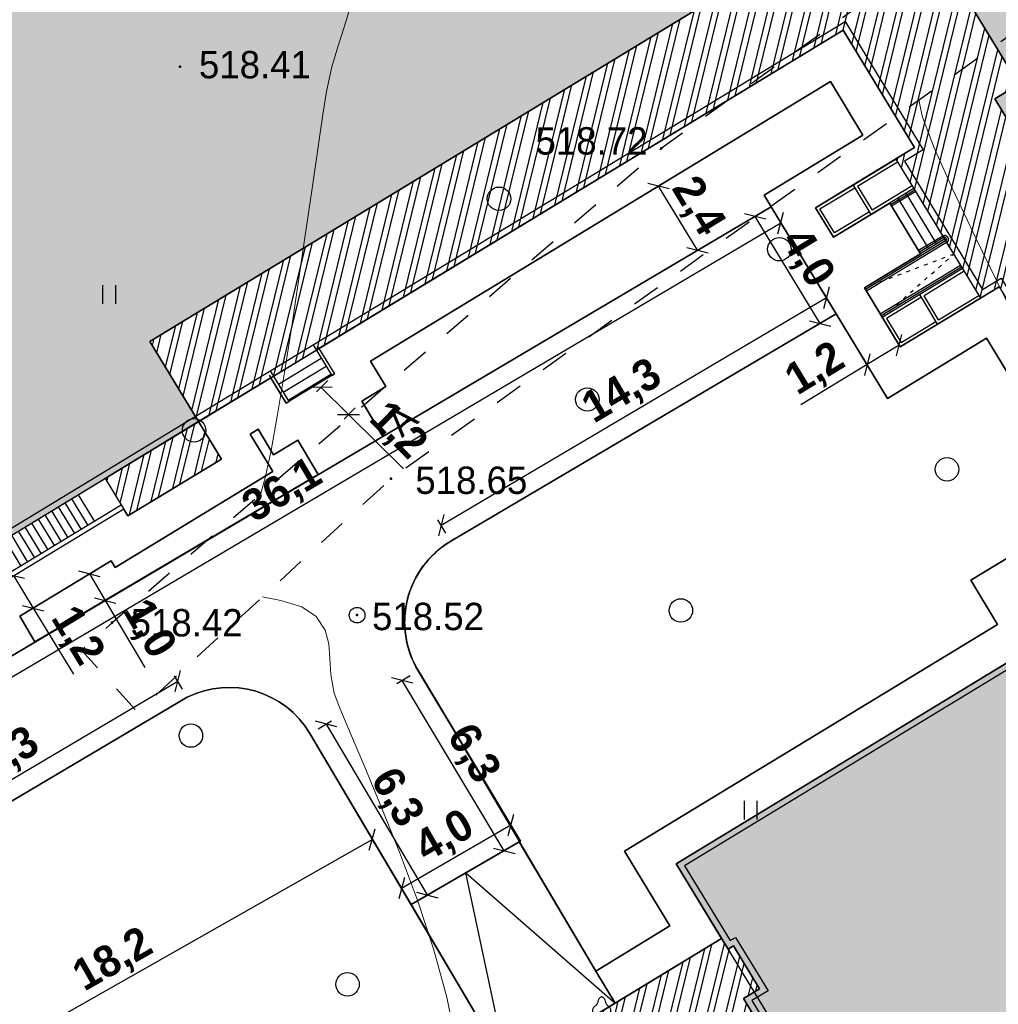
# Model space of a CAD drawing. Header units: millimetres. Extents: x 767170 to 66149698, y -983507 to 2493658.
# Tile 203 of 256: x 2790966 to 2822239, y -594856 to -563383. Entities that reach past the tile are written whole.
import ezdxf

# ---------------------------------------------------------------- set-up
doc = ezdxf.new("R2010")
doc.units = ezdxf.units.MM
for name, pattern in [('ACAD_ISO03W100', [30, 12, -18]), ('Д_ТРОТ_ТРУБА', [3, 1.5, -1.5]), ('ДОРОГИ_СТРОЯЩ', [9, 8, -1])]:
    doc.linetypes.add(name, pattern=pattern)
for name, color, linetype in [('(004) Точки рельефа', 7, 'Continuous'), ('(022) Возд. Линии', 7, 'Continuous'), ('(025) Дорога', 7, 'Continuous'), ('(031) Горизонтали', 42, 'Continuous'), ('(036) Растительность', 7, 'Continuous'), ('(038) Деревья', 7, 'Continuous'), ('YQ_DIM', 3, 'Continuous')]:
    doc.layers.add(name, color=color, linetype=linetype)
doc.styles.add('BM-431', font='txt')
doc.styles.add('D-431', font='txt')
doc.styles.add('FAYZXON', font='GOTHICB.TTF')
doc.styles.get("Standard").update_dxf_attribs({"font": 'isocpeui.ttf'})
doc.dimstyles.new('MAGENTA genplan dimension', dxfattribs={"dimtxt": 1000, "dimasz": 500, "dimexe": 200, "dimexo": 300, "dimgap": 100, "dimtad": 1, "dimdec": 1, "dimlfac": 0.001, "dimzin": 1, "dimtxsty": 'FAYZXON', "dimblk": 'OBLIQUE', "dimcen": 0, "dimclrd": 142, "dimclre": 142, "dimclrt": 6, "dimadec": 0, "dimazin": 0, "dimtfac": 1, "dimtdec": 1, "dimtmove": 0, "dimatfit": 3, "dimldrblk": 'OBLIQUE', "dimfxl": 1, "dimlwd": 30, "dimlwe": 30, "dimarcsym": 0})

# ---------------------------------------------------------------- blocks, each defined once
blk = doc.blocks.new('A$C2cdd6916')
h = blk.add_hatch(color=1)
h.dxf.hatch_style = 1
h.paths.add_polyline_path([(16401.238, -4652.593), (12042.877, -7301.119), (10692.648, -5079.21), (11718.144, -4456.027), (9225.414, -354.04), (9994.537, 113.347), (7294.079, 4557.166), (6524.956, 4089.779), (4032.226, 8191.765), (3006.729, 7568.583), (1656.5, 9790.492), (26610.253, 24954.602), (28168.21, 22390.86), (31159.242, 24208.476), (35090.313, 26597.342), (27092.803, 39757.883), (26750.971, 39550.156), (23865.782, 40254.206), (20705.813, 41025.308), (19934.711, 37865.339), (16774.743, 38636.441), (16003.641, 35476.472), (12843.672, 36247.575), (12072.57, 33087.606), (8912.601, 33858.708), (8141.499, 30698.739), (4981.531, 31469.841), (4210.429, 28309.873), (1050.46, 29080.975), (279.358, 25921.006), (-2880.611, 26692.108), (-3651.713, 23532.14), (-4355.763, 20646.951), (-16319.891, 13376.488), (-19205.079, 14080.537), (-22365.048, 14851.639), (-23136.15, 11691.671), (-26296.119, 12462.773), (-27067.221, 9302.804), (-30227.189, 10073.906), (-30998.291, 6913.938), (-34158.26, 7685.04), (-34929.362, 4525.071), (-38089.331, 5296.173), (-38860.433, 2136.205), (-42020.401, 2907.307), (-42791.503, -252.662), (-45951.472, 518.44), (-46722.574, -2641.528), (-47426.624, -5526.717), (-47768.456, -5734.445), (-39770.946, -18894.986), (-32848.844, -14688.503), (-34406.8, -12124.761), (-9453.047, 3039.348), (-8102.818, 817.438), (-9128.315, 194.256), (-6635.585, -3907.731), (-7404.707, -4375.118), (-4704.249, -8818.937), (-3935.127, -8351.55), (-1442.396, -12453.537), (-416.9, -11830.354), (933.329, -14052.264), (-3425.032, -16700.79), (-1867.075, -19264.531), (-17591.358, -28819.998), (-15929.538, -31554.655), (-15758.622, -31450.792), (-14927.712, -32818.121), (-15440.46, -33129.712), (-13674.776, -36035.286), (-13162.028, -35723.695), (-12331.118, -37091.024), (-12502.034, -37194.887), (-12294.306, -37536.72), (-10840.214, -39929.545), (952.998, -32762.946), (1160.726, -33104.778), (5091.797, -30715.911), (5507.252, -31399.576), (10207.445, -28543.322), (9791.99, -27859.658), (12013.899, -26509.429), (12844.81, -27876.758), (18826.874, -24241.526), (17995.963, -22874.197), (20217.873, -21523.968), (20633.328, -22207.633), (25333.521, -19351.379), (24918.066, -18667.715), (28849.137, -16278.848), (28641.409, -15937.016), (40434.621, -8770.416), (38772.801, -6035.759), (38601.885, -6139.622), (37770.975, -4772.293), (38283.723, -4460.702), (36518.039, -1555.128), (36005.291, -1866.719), (35174.381, -499.39), (35345.297, -395.527), (35137.569, -53.694), (33683.477, 2339.131), (17959.194, -7216.335)])
h = blk.add_hatch()
h.set_pattern_fill('ANSI32', color=1, scale=60, angle=31.2865699)
h.set_pattern_definition([(76.28657, (-422045.4, -371330.9), (-555.2086, 135.48314), []), (76.28657, (-421815.2, -371191), (-555.2086, 135.48314), [])])
edge = h.paths.add_edge_path()
edge.add_line((12558.278, 1671.303), (13156.485, 2034.826))
edge.add_line((13156.485, 2034.826), (12076.302, 3812.354))
edge.add_arc((12013.983, 3914.903), 120, 121.2865699, 301.2865699, ccw=False)
edge.add_line((11951.665, 4017.453), (10456.027, 6478.645))
edge.add_line((10456.027, 6478.645), (9857.821, 6115.122))
edge.add_line((9857.821, 6115.122), (7572.818, 9875.277))
edge.add_line((7572.818, 9875.277), (28168.21, 22390.86))
edge.add_line((28168.21, 22390.86), (26610.253, 24954.602))
edge.add_line((26610.253, 24954.602), (1656.5, 9790.492))
edge.add_line((1656.5, 9790.492), (3006.729, 7568.583))
edge.add_line((3006.729, 7568.583), (4032.226, 8191.765))
edge.add_line((4032.226, 8191.765), (6524.956, 4089.779))
edge.add_line((6524.956, 4089.779), (7294.079, 4557.166))
edge.add_line((7294.079, 4557.166), (9994.537, 113.347))
edge.add_line((9994.537, 113.347), (9225.414, -354.04))
edge.add_line((9225.414, -354.04), (11718.144, -4456.027))
edge.add_line((11718.144, -4456.027), (10692.648, -5079.21))
edge.add_line((10692.648, -5079.21), (12042.877, -7301.119))
edge.add_line((12042.877, -7301.119), (16401.238, -4652.593))
edge.add_line((16401.238, -4652.593), (12558.278, 1671.303))
edge = h.paths.add_edge_path()
edge.add_line((-3935.127, -8351.55), (-4704.249, -8818.937))
edge.add_line((-4704.249, -8818.937), (-7404.707, -4375.118))
edge.add_line((-7404.707, -4375.118), (-6635.585, -3907.731))
edge.add_line((-6635.585, -3907.731), (-9128.315, 194.256))
edge.add_line((-9128.315, 194.256), (-8102.818, 817.438))
edge.add_line((-8102.818, 817.438), (-9453.047, 3039.348))
edge.add_line((-9453.047, 3039.348), (-34406.8, -12124.761))
edge.add_line((-34406.8, -12124.761), (-32848.844, -14688.503))
edge.add_line((-32848.844, -14688.503), (-12253.452, -2172.92))
edge.add_line((-12253.452, -2172.92), (-9968.449, -5933.074))
edge.add_line((-9968.449, -5933.074), (-10566.655, -6296.598))
edge.add_line((-10566.655, -6296.598), (-9071.017, -8757.79))
edge.add_arc((-9008.699, -8860.339), 120, -58.7134301, 121.2865699, ccw=False)
edge.add_line((-8946.381, -8962.889), (-7866.197, -10740.417))
edge.add_line((-7866.197, -10740.417), (-7267.991, -10376.893))
edge.add_line((-7267.991, -10376.893), (-3425.032, -16700.79))
edge.add_line((-3425.032, -16700.79), (933.329, -14052.264))
edge.add_line((933.329, -14052.264), (-416.9, -11830.354))
edge.add_line((-416.9, -11830.354), (-1442.396, -12453.537))
edge.add_line((-1442.396, -12453.537), (-3935.127, -8351.55))
h.paths.add_polyline_path([(41974.214, 4100.856), (35137.569, -53.694), (35345.297, -395.527), (35174.381, -499.39), (36005.291, -1866.719), (36518.039, -1555.128), (38283.723, -4460.702), (37770.975, -4772.293), (38601.885, -6139.622), (38772.801, -6035.759), (38980.529, -6377.591), (45817.173, -2223.04)])
h.paths.add_polyline_path([(-15440.46, -33129.712), (-14927.712, -32818.121), (-15758.622, -31450.792), (-15929.538, -31554.655), (-16137.265, -31212.823), (-22973.91, -35367.374), (-19130.951, -41691.27), (-12294.306, -37536.72), (-12502.034, -37194.887), (-12331.118, -37091.024), (-13162.028, -35723.695), (-13674.776, -36035.286)])
h.paths.add_polyline_path([(22981.424, -31078.171), (16999.36, -34713.402), (12844.81, -27876.758), (18826.874, -24241.526)])
h.paths.add_polyline_path([(31886.288, 23012.063), (28895.256, 21194.447), (28168.21, 22390.86), (31159.242, 24208.476)])
h.paths.add_polyline_path([(-35112.829, -17702.532), (-32121.797, -15884.916), (-32848.844, -14688.503), (-35839.876, -16506.119)])
for p, q in [((-13130.397, -7854.554), (-10566.655, -6296.598)), ((-11796.594, -7161.034), (-10514.723, -6382.056)), ((-12993.007, -7888.08), (-11882.052, -7212.966)), ((-9995.405, -7236.636), (-12559.146, -8794.593)), ((-10047.336, -7151.178), (-11329.207, -7930.156)), ((-12559.146, -8794.593), (-13130.397, -7854.554)), ((-12525.62, -8657.203), (-12993.007, -7888.08)), ((-11414.665, -7982.088), (-12525.62, -8657.203)), ((-9008.699, -8860.339), (-11572.441, -10418.296)), ((-8437.448, -9800.378), (-11001.19, -11358.334)), ((-8385.516, -9885.836), (-9667.387, -10664.814)), ((-11572.441, -10418.296), (-10429.939, -12298.373)), ((-9200, -11433.937), (-7918.129, -10654.959)), ((-9752.845, -10716.746), (-10863.8, -11391.861)), ((-10429.939, -12298.373), (-7866.197, -10740.417)), ((-10863.8, -11391.861), (-10396.413, -12160.983)), ((-10396.413, -12160.983), (-9285.458, -11485.869)), ((-30300.222, -13490.785), (-28932.893, -12659.875)), ((-30144.427, -13747.159), (-28777.098, -12916.249)), ((-29988.631, -14003.533), (-28621.302, -13172.623)), ((-35320.557, -17360.7), (-38952.524, -19567.805)), ((-35242.659, -17488.887), (-38874.627, -19695.992))]:
    blk.add_line(p, q)
at = {"color": 1}
for p, q in [((-9964.245, -7287.911), (-10733.368, -7755.298)), ((-9933.086, -7339.186), (-10702.209, -7806.573)), ((-9071.017, -8757.79), (-9840.14, -9225.177)), ((-9039.858, -8809.064), (-9808.981, -9276.451)), ((-8977.54, -8911.614), (-11541.281, -10469.571)), ((-8946.381, -8962.889), (-11510.122, -10520.845)), ((-8499.766, -9697.828), (-11063.508, -11255.785)), ((-8468.607, -9749.103), (-11032.349, -11307.06)), ((-29192.553, -12232.584), (-28595.336, -13215.352)), ((-29055.163, -12266.111), (-28509.878, -13163.42)), ((-30593.408, -13200.884), (-30048.123, -14098.194)), ((-30559.882, -13063.494), (-29962.665, -14046.262)), ((-28595.336, -13215.352), (-28509.878, -13163.42)), ((-30048.123, -14098.194), (-29962.665, -14046.262))]:
    blk.add_line(p, q, dxfattribs=at)
for points in [[(-39770.946, -18894.986), (-12253.452, -2172.92), (-9968.449, -5933.074), (-10566.655, -6296.598), (-7866.197, -10740.417), (-7267.991, -10376.893), (-1867.075, -19264.531), (-17591.358, -28819.998), (-15929.538, -31554.655), (-15758.622, -31450.792), (-14927.712, -32818.121), (-15440.46, -33129.712), (-13674.776, -36035.286)], [(-39770.946, -18894.986), (-32848.844, -14688.503), (-34406.8, -12124.761), (-9453.047, 3039.348)], [(-9128.315, 194.256), (-6635.585, -3907.731), (-7404.707, -4375.118), (-4704.249, -8818.937), (-3935.127, -8351.55), (-1442.396, -12453.537), (-416.9, -11830.354), (933.329, -14052.264), (-3425.032, -16700.79), (-1867.075, -19264.531), (-17591.358, -28819.998), (-15929.538, -31554.655), (-15758.622, -31450.792), (-14927.712, -32818.121), (-15440.46, -33129.712), (-13674.776, -36035.286)], [(-11933.984, -7127.508), (-11362.734, -8067.546)], [(-11796.594, -7161.034), (-11329.207, -7930.156)], [(-10508.153, -7548.227), (-9521.447, -9171.931)], [(-10251.779, -7392.432), (-9265.073, -9016.135)], [(-10764.527, -7704.023), (-9777.821, -9327.726)], [(-9233.526, -11571.327), (-9804.777, -10631.288)], [(-9200, -11433.937), (-9667.387, -10664.814)], [(-37121.747, -17285.097), (-36602.428, -18139.678)], [(-36908.101, -17155.268), (-36388.783, -18009.848)], [(-36694.456, -17025.438), (-36175.137, -17880.018)], [(-37549.037, -17544.757), (-37029.718, -18399.337)], [(-37335.392, -17414.927), (-36816.073, -18269.508)], [(-38189.972, -17934.246), (-37670.653, -18788.826)], [(-37976.327, -17804.416), (-37457.008, -18658.997)], [(-37762.682, -17674.586), (-37243.363, -18529.167)], [(-38617.263, -18193.905), (-38097.944, -19048.486)], [(-38403.617, -18064.076), (-37884.299, -18918.656)], [(-39044.553, -18453.565), (-38525.234, -19308.145)], [(-38830.908, -18323.735), (-38311.589, -19178.316)]]:
    blk.add_lwpolyline(points)
at = {"color": 2, "lineweight": 30}
blk.add_lwpolyline([(-39703.894, -18620.206), (-12186.399, -1898.14), (-9693.669, -6000.127), (-10291.875, -6363.65), (-7799.145, -10465.637), (-7200.939, -10102.114), (-1592.296, -19331.584), (-17316.578, -28887.05), (-15862.486, -31279.876), (-15691.569, -31176.012), (-14652.932, -32885.173), (-15165.68, -33196.764), (-13607.724, -35760.506)], dxfattribs=at)
blk.add_lwpolyline([(-3935.127, -8351.55), (-4704.249, -8818.937), (-7404.707, -4375.118), (-6635.585, -3907.731), (-9128.315, 194.256), (-8102.818, 817.438), (-9453.047, 3039.348), (-34406.8, -12124.761), (-32848.844, -14688.503), (-12253.452, -2172.92), (-9968.449, -5933.074), (-10566.655, -6296.598), (-9071.017, -8757.79, -1), (-8946.381, -8962.889), (-7866.197, -10740.417), (-7267.991, -10376.893), (-3425.032, -16700.79), (933.329, -14052.264), (-416.9, -11830.354), (-1442.396, -12453.537)], format="xyb", close=True)
at = {"linetype": 'ACAD_ISO03W100', "ltscale": 10}
blk.add_lwpolyline([(-11001.19, -11358.334), (-8716.865, -9340.575), (-11572.441, -10418.296)], dxfattribs=at)
for points in [[(-35112.829, -17702.532), (-32121.797, -15884.916), (-32848.844, -14688.503), (-35839.876, -16506.119)], [(-15440.46, -33129.712), (-14927.712, -32818.121), (-15758.622, -31450.792), (-15929.538, -31554.655), (-16137.265, -31212.823), (-22973.91, -35367.374), (-19130.951, -41691.27), (-12294.306, -37536.72), (-12502.034, -37194.887), (-12331.118, -37091.024), (-13162.028, -35723.695), (-13674.776, -36035.286)]]:
    blk.add_lwpolyline(points, close=True)
at = {"color": 1}
for radius in [120, 60]:
    blk.add_arc((-9008.699, -8860.339), radius, 301.2865699, 121.2865699, dxfattribs=at)
blk = doc.blocks.new('d')
at = {"layer": '(038) Деревья'}
blk.add_ellipse((0, 0), major_axis=(0.265, 0.265), ratio=1, start_param=5.497787, end_param=11.780972, dxfattribs=at)
blk = doc.blocks.new('I04010')
for p, q in [((-0.412273, 0.007146), (-0.412273, 1.207146)), ((0.387727, 1.207146), (0.387727, 0.007146))]:
    blk.add_line(p, q)
blk = doc.blocks.new('karagach-flat-70')
at = {"layer": '(038) Деревья', "const_width": 0.0375}
for points in [[(0, 1.312, 0.246034), (-0.117, 1.159, 0.489079)], [(0, 1.312, -0.246034), (0.117, 1.159, -0.489079)], [(-0.208, 1.009, 0.430853), (-0.255, 0.753, 0.548276)], [(-0.208, 1.009, 0.181567), (-0.117, 1.159, 0.303004)], [(0.208, 1.009, -0.181567), (0.117, 1.159, -0.303004)], [(0.208, 1.009, -0.430853), (0.255, 0.753, -0.548276)], [(-0.315, 0.559, 0.383603), (-0.255, 0.753, 0.352912)], [(0.315, 0.559, -0.383603), (0.255, 0.753, -0.352912)], [(-0.315, 0.559, 0.626949), (-0.218, 0.206, 0.702465)], [(0.315, 0.559, -0.626949), (0.218, 0.206, -0.702465)]]:
    blk.add_lwpolyline(points, format="xyb", dxfattribs=at)
for points in [[(0, 0.206), (-0.218, 0.206)], [(0, 0), (0, 0.206)], [(0, 0.206), (0.218, 0.206)], [(0, 0), (0.281, 0)]]:
    blk.add_lwpolyline(points, dxfattribs=at)
at = {"layer": '(038) Деревья'}
blk.add_lwpolyline([(0, 0), (0, 0.206)], dxfattribs=at)
blk = doc.blocks.new('U1061-flat-7')
at = {"layer": '(022) Возд. Линии'}
blk.add_circle((0, 0), 0.25, dxfattribs=at)
at = {"color": 4, "oblique": 15}
blk.add_attdef('Z', (0.797, -0.495), '', height=1, dxfattribs=at)
blk = doc.blocks.new('A$C05d28b1e')
at = {"layer": '(004) Точки рельефа', "color": 7, "linetype": 'ByBlock', "lineweight": -2}
for p in [(-136661, 32678), (-121278, 30068), (-129914, 19516), (-130999, 15148), (-138829, 14906)]:
    blk.add_point(p, dxfattribs=at)
at = {"layer": '(025) Дорога', "linetype": 'Д_ТРОТ_ТРУБА', "ltscale": 600, "flags": 128}
blk.add_lwpolyline([(27459, 120222), (8937, 104733), (7549, 103433), (-2273, 96670), (-15702, 86137), (-17767, 85381), (-18644, 85674), (-40043, 104576), (-45955, 113584), (-51231, 109005), (-44895, 102103), (-42025, 99008), (-25117, 82841), (-25117, 81951), (-25407, 81084), (-32229, 76172), (-32639, 76060), (-33388, 76495), (-37188, 78427), (-42918, 74170), (-43534, 73566), (-56171, 68379), (-72915, 59805), (-96929, 47597), (-121278, 30068), (-138829, 14906), (-139804, 14024), (-138021, 12053), (-129914, 19516), (-105640, 36924), (-88825, 45949), (-78921, 50853), (-56719, 62542), (-42094, 71045), (-39916, 71829), (-37271, 72176), (-35503, 71928), (-34406, 71614), (-29497, 64248), (-29370, 62878), (-30300, 61153), (-32643, 58416), (-31513, 56567), (-31513, 56567), (-31513, 56567)], dxfattribs=at)
at = {"layer": '(031) Горизонтали', "color": 42, "linetype": 'Continuous', "lineweight": 0, "ltscale": 600}
for points in [[(-134085, 19004), (-133934, 19534), (-133751, 20410), (-133544, 21557), (-133321, 22905), (-133090, 24381), (-132859, 25913), (-132635, 27429), (-132428, 28856), (-132244, 30122), (-132091, 31155), (-131979, 31883), (-131810, 32676), (-131610, 33348), (-131409, 33945), (-131240, 34509)], [(-103702, 11495), (-103714, 11687), (-103721, 11849), (-103704, 12021), (-103707, 12189), (-103764, 12357), (-103891, 12662), (-104067, 13064), (-104275, 13526), (-104495, 14008), (-104713, 14440), (-105167, 15313), (-105814, 16549), (-106607, 18070), (-107504, 19797), (-108459, 21652), (-109428, 23556), (-110367, 25430), (-111231, 27196), (-111976, 28776), (-112557, 30091), (-112929, 31062), (-113049, 31611)], [(-127845, 1489), (-128131, 2942), (-128555, 4479), (-129072, 6041), (-129640, 7569), (-130215, 9005), (-130755, 10290), (-131216, 11365), (-131555, 12172), (-131729, 12651), (-131835, 13250), (-131866, 13767), (-131902, 14230), (-132022, 14668), (-132304, 15108), (-132769, 15414), (-133438, 15618), (-134018, 15738)]]:
    blk.add_lwpolyline(points, dxfattribs=at)
at = {"layer": '(022) Возд. Линии', "xscale": 1000, "yscale": 1000, "zscale": 1000}
for name, p in [('U1061-flat-7', (-130999, 15148)), ('karagach-flat-70', (-123184, 1645))]:
    blk.add_blockref(name, p, dxfattribs=at)
at = {"layer": '(036) Растительность', "linetype": 'Continuous', "xscale": 500, "yscale": 500, "zscale": 500}
for p in [(-138917, 25096), (-118419, 8611)]:
    blk.add_blockref('I04010', p, dxfattribs=at)
at = {"layer": '(038) Деревья', "linetype": 'Continuous', "xscale": 1000, "yscale": 1000, "zscale": 1000}
for p in [(-126466, 28457), (-117505, 26845), (-123642, 22042), (-136210, 21055), (-112148, 19809), (-120654, 15298), (-136312, 11299), (-131306, 3347)]:
    blk.add_blockref('d', p, dxfattribs=at)
at = {"layer": '(004) Точки рельефа', "linetype": 'ByBlock', "char_height": 875, "attachment_point": 4, "style": 'D-431'}
for s, insert in [('518.41', (-136054, 32739)), ('518.72', (-125299, 30302)), ('518.65', (-129140, 19454)), ('518.42', (-138237, 14899)), ('518.52', (-130523, 15100))]:
    blk.add_mtext(s, dxfattribs=dict(at, insert=insert))
at = {"layer": '(025) Дорога', "linetype": 'ДОРОГИ_СТРОЯЩ', "style": 'BM-431'}
blk.add_text('A', height=875, rotation=42.3956, dxfattribs=at).set_placement((-129566, 20801))
blk = doc.blocks.new('_Oblique')
at = {"color": 0, "linetype": 'ByBlock', "lineweight": -2}
blk.add_line((-0.5, -0.5), (0.5, 0.5), dxfattribs=at)
blk = doc.blocks.new('*D1681')
at = {"layer": 'YQ_DIM', "color": 142, "lineweight": 30, "transparency": 16777216}
for p, q in [((2815132, -569624), (2815386, -570054)), ((2815285, -569882), (2784195, -588261)), ((2784042, -588002), (2784297, -588433))]:
    blk.add_line(p, q, dxfattribs=at)
at = {"layer": 'YQ_DIM', "color": 142, "lineweight": 30, "transparency": 16777216, "xscale": 500, "yscale": 500, "zscale": 500}
for p, rotation in [((2815285, -569882), 30.58963448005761), ((2784195, -588261), 210.5896344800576)]:
    blk.add_blockref('_Oblique', p, dxfattribs=dict(at, rotation=rotation))
at = {"layer": 'YQ_DIM', "color": 6, "transparency": 16777216, "insert": (2799386, -578473), "char_height": 1000, "attachment_point": 5, "rotation": 30.5896, "style": 'FAYZXON'}
blk.add_mtext('36,1', dxfattribs=at)
blk = doc.blocks.new('*D1682')
at = {"layer": 'YQ_DIM', "color": 142, "lineweight": 30, "transparency": 16777216}
for p, q in [((2814723, -569521), (2814296, -569781)), ((2816544, -573096), (2814467, -569677)), ((2816800, -572940), (2816373, -573200))]:
    blk.add_line(p, q, dxfattribs=at)
at = {"layer": 'YQ_DIM', "color": 142, "lineweight": 30, "transparency": 16777216, "xscale": 500, "yscale": 500, "zscale": 500}
for p, rotation in [((2814467, -569677), 121.2865699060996), ((2816544, -573096), 301.2865699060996)]:
    blk.add_blockref('_Oblique', p, dxfattribs=dict(at, rotation=rotation))
at = {"layer": 'YQ_DIM', "color": 6, "transparency": 16777216, "insert": (2816099, -571025), "char_height": 1000, "attachment_point": 5, "rotation": 301.2866, "style": 'FAYZXON'}
blk.add_mtext('4,0', dxfattribs=at)
blk = doc.blocks.new('*D1683')
at = {"layer": 'YQ_DIM', "color": 142, "lineweight": 30, "transparency": 16777216}
for p, q in [((2816904, -572526), (2816650, -572095)), ((2804435, -579540), (2816752, -572267)), ((2804587, -579798), (2804333, -579367))]:
    blk.add_line(p, q, dxfattribs=at)
at = {"layer": 'YQ_DIM', "color": 142, "lineweight": 30, "transparency": 16777216, "xscale": 500, "yscale": 500, "zscale": 500}
for p, rotation in [((2816752, -572267), 30.55787866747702), ((2804435, -579540), 210.557878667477)]:
    blk.add_blockref('_Oblique', p, dxfattribs=dict(at, rotation=rotation))
at = {"layer": 'YQ_DIM', "color": 6, "transparency": 16777216, "insert": (2810240, -575305), "char_height": 1000, "attachment_point": 5, "rotation": 30.5579, "style": 'FAYZXON'}
blk.add_mtext('14,3', dxfattribs=at)
blk = doc.blocks.new('*D1685')
at = {"layer": 'YQ_DIM', "color": 142, "lineweight": 30, "transparency": 16777216}
for p, q in [((2803446, -584353), (2803018, -584610)), ((2806452, -589947), (2803189, -584507)), ((2806710, -589793), (2806281, -590050))]:
    blk.add_line(p, q, dxfattribs=at)
at = {"layer": 'YQ_DIM', "color": 142, "lineweight": 30, "transparency": 16777216, "xscale": 500, "yscale": 500, "zscale": 500}
for p, rotation in [((2803189, -584507), 120.9584075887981), ((2806452, -589947), 300.9584075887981)]:
    blk.add_blockref('_Oblique', p, dxfattribs=dict(at, rotation=rotation))
at = {"layer": 'YQ_DIM', "color": 6, "transparency": 16777216, "insert": (2805417, -586869), "char_height": 1000, "attachment_point": 5, "rotation": 300.9584, "style": 'FAYZXON'}
blk.add_mtext('6,3', dxfattribs=at)
blk = doc.blocks.new('*D1562')
at = {"layer": 'YQ_DIM', "color": 142, "lineweight": 30, "transparency": 16777216}
for p, q in [((2803170, -591146), (2806666, -589119)), ((2806817, -589379), (2806566, -588946)), ((2803320, -591406), (2803069, -590973))]:
    blk.add_line(p, q, dxfattribs=at)
at = {"layer": 'YQ_DIM', "color": 142, "lineweight": 30, "transparency": 16777216, "xscale": 500, "yscale": 500, "zscale": 500}
for p, rotation in [((2806666, -589119), 30.09939656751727), ((2803170, -591146), 210.0993965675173)]:
    blk.add_blockref('_Oblique', p, dxfattribs=dict(at, rotation=rotation))
at = {"layer": 'YQ_DIM', "color": 6, "transparency": 16777216, "insert": (2804569, -589531), "char_height": 1000, "attachment_point": 5, "rotation": 30.0994, "style": 'FAYZXON'}
blk.add_mtext('4,0', dxfattribs=at)
blk = doc.blocks.new('*D1563')
at = {"layer": 'YQ_DIM', "color": 142, "lineweight": 30, "transparency": 16777216}
for p, q in [((2800499, -586048), (2800929, -585794)), ((2800757, -585896), (2803987, -591360)), ((2803729, -591512), (2804159, -591258))]:
    blk.add_line(p, q, dxfattribs=at)
at = {"layer": 'YQ_DIM', "color": 142, "lineweight": 30, "transparency": 16777216, "xscale": 500, "yscale": 500, "zscale": 500}
for p, rotation in [((2800757, -585896), 120.5896344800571), ((2803987, -591360), 300.589634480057)]:
    blk.add_blockref('_Oblique', p, dxfattribs=dict(at, rotation=rotation))
at = {"layer": 'YQ_DIM', "color": 6, "transparency": 16777216, "insert": (2802971, -588274), "char_height": 1000, "attachment_point": 5, "rotation": 300.5896, "style": 'FAYZXON'}
blk.add_mtext('6,3', dxfattribs=at)
blk = doc.blocks.new('*D1565')
at = {"layer": 'YQ_DIM', "color": 142, "lineweight": 30, "transparency": 16777216}
for p, q in [((2796170, -584783), (2795916, -584352)), ((2785394, -590804), (2796018, -584524)), ((2785547, -591063), (2785293, -590632))]:
    blk.add_line(p, q, dxfattribs=at)
at = {"layer": 'YQ_DIM', "color": 142, "lineweight": 30, "transparency": 16777216, "xscale": 500, "yscale": 500, "zscale": 500}
for p, rotation in [((2796018, -584524), 30.58963448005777), ((2785394, -590804), 210.5896344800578)]:
    blk.add_blockref('_Oblique', p, dxfattribs=dict(at, rotation=rotation))
at = {"layer": 'YQ_DIM', "color": 6, "transparency": 16777216, "insert": (2790352, -587066), "char_height": 1000, "attachment_point": 5, "rotation": 30.5896, "style": 'FAYZXON'}
blk.add_mtext('12,3', dxfattribs=at)
blk = doc.blocks.new('*D1569')
at = {"layer": 'YQ_DIM', "color": 142, "lineweight": 30, "transparency": 16777216}
for p, q in [((2838028, -593815), (2838288, -594242)), ((2838184, -594071), (2800289, -617100)), ((2800133, -616843), (2800393, -617271))]:
    blk.add_line(p, q, dxfattribs=at)
at = {"layer": 'YQ_DIM', "color": 142, "lineweight": 30, "transparency": 16777216, "xscale": 500, "yscale": 500, "zscale": 500}
for p, rotation in [((2838184, -594071), 31.28656990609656), ((2800289, -617100), 211.2865699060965)]:
    blk.add_blockref('_Oblique', p, dxfattribs=dict(at, rotation=rotation))
at = {"layer": 'YQ_DIM', "color": 6, "transparency": 16777216, "insert": (2818876, -604992), "char_height": 1000, "attachment_point": 5, "rotation": 31.2866, "style": 'FAYZXON'}
blk.add_mtext('44,3', dxfattribs=at)
blk = doc.blocks.new('*D1724')
at = {"color": 142, "lineweight": 30, "transparency": 16777216}
for p, q in [((2790774, -581166), (2791397, -582191)), ((2790914, -581081), (2790944, -581062)), ((2791397, -582191), (2792681, -584305)), ((2791537, -582106), (2791568, -582088))]:
    blk.add_line(p, q, dxfattribs=at)
at = {"color": 142, "lineweight": 30, "transparency": 16777216, "xscale": 500, "yscale": 500, "zscale": 500}
for p, rotation in [((2790774, -581166), 121.2865699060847), ((2791397, -582191), 301.2865699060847)]:
    blk.add_blockref('_Oblique', p, dxfattribs=dict(at, rotation=rotation))
at = {"color": 6, "transparency": 16777216, "insert": (2792763, -583101), "char_height": 1000, "attachment_point": 5, "rotation": 301.2866, "style": 'FAYZXON'}
blk.add_mtext('1,2', dxfattribs=at)
blk = doc.blocks.new('*D1725')
at = {"color": 142, "lineweight": 30, "transparency": 16777216}
for p, q in [((2793198, -581101), (2793698, -581946)), ((2793228, -581083), (2793370, -580999)), ((2793728, -581928), (2793870, -581844)), ((2793698, -581946), (2794965, -584091))]:
    blk.add_line(p, q, dxfattribs=at)
at = {"color": 142, "lineweight": 30, "transparency": 16777216, "xscale": 500, "yscale": 500, "zscale": 500}
for p, rotation in [((2793198, -581101), 120.5896344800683), ((2793698, -581946), 300.5896344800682)]:
    blk.add_blockref('_Oblique', p, dxfattribs=dict(at, rotation=rotation))
at = {"color": 6, "transparency": 16777216, "insert": (2795057, -582880), "char_height": 1000, "attachment_point": 5, "rotation": 300.5896, "style": 'FAYZXON'}
blk.add_mtext('1,0', dxfattribs=at)
blk = doc.blocks.new('*D1726')
at = {"color": 142, "lineweight": 30, "transparency": 16777216}
for p, q in [((2800811, -574917), (2800455, -575277)), ((2800596, -575135), (2801476, -576005)), ((2801691, -575787), (2801335, -576147)), ((2801476, -576005), (2803234, -577743))]:
    blk.add_line(p, q, dxfattribs=at)
at = {"color": 142, "lineweight": 30, "transparency": 16777216, "xscale": 500, "yscale": 500, "zscale": 500}
for p, rotation in [((2800596, -575135), 135.3268029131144), ((2801476, -576005), 315.3268029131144)]:
    blk.add_blockref('_Oblique', p, dxfattribs=dict(at, rotation=rotation))
at = {"color": 6, "transparency": 16777216, "insert": (2803021, -576555), "char_height": 1000, "attachment_point": 5, "rotation": 315.3268, "style": 'FAYZXON'}
blk.add_mtext('1,2', dxfattribs=at)
blk = doc.blocks.new('*D1728')
at = {"color": 142, "lineweight": 30, "transparency": 16777216}
for p, q in [((2812627, -570753), (2811380, -568702)), ((2811457, -568655), (2811551, -568598)), ((2812704, -570706), (2812798, -570649))]:
    blk.add_line(p, q, dxfattribs=at)
at = {"color": 142, "lineweight": 30, "transparency": 16777216, "xscale": 500, "yscale": 500, "zscale": 500}
for p, rotation in [((2811380, -568702), 121.2865699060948), ((2812627, -570753), 301.2865699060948)]:
    blk.add_blockref('_Oblique', p, dxfattribs=dict(at, rotation=rotation))
at = {"color": 6, "transparency": 16777216, "insert": (2812597, -569367), "char_height": 1000, "attachment_point": 5, "rotation": 301.2866, "style": 'FAYZXON'}
blk.add_mtext('2,4', dxfattribs=at)
blk = doc.blocks.new('*D1729')
at = {"color": 142, "lineweight": 30, "transparency": 16777216}
for p, q in [((2818946, -573583), (2818967, -573616)), ((2819071, -573787), (2818045, -574410)), ((2817921, -574206), (2817941, -574239)), ((2818045, -574410), (2815932, -575695))]:
    blk.add_line(p, q, dxfattribs=at)
at = {"color": 142, "lineweight": 30, "transparency": 16777216, "xscale": 500, "yscale": 500, "zscale": 500}
for p, rotation in [((2819071, -573787), 31.28656990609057), ((2818045, -574410), 211.2865699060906)]:
    blk.add_blockref('_Oblique', p, dxfattribs=dict(at, rotation=rotation))
at = {"color": 6, "transparency": 16777216, "insert": (2816414, -574588), "char_height": 1000, "attachment_point": 5, "rotation": 31.2866, "style": 'FAYZXON'}
blk.add_mtext('1,2', dxfattribs=at)
blk = doc.blocks.new('*D1797')
at = {"color": 142, "lineweight": 30, "transparency": 16777216}
for p, q in [((2802004, -589194), (2802326, -589762)), ((2786399, -598573), (2802227, -589588)), ((2786175, -598179), (2786497, -598747))]:
    blk.add_line(p, q, dxfattribs=at)
at = {"color": 142, "lineweight": 30, "transparency": 16777216, "xscale": 500, "yscale": 500, "zscale": 500}
for p, rotation in [((2802227, -589588), 29.57948856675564), ((2786399, -598573), 209.5794885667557)]:
    blk.add_blockref('_Oblique', p, dxfattribs=dict(at, rotation=rotation))
at = {"color": 6, "transparency": 16777216, "insert": (2793970, -593476), "char_height": 1000, "attachment_point": 5, "rotation": 29.5795, "style": 'FAYZXON'}
blk.add_mtext('18,2', dxfattribs=at)

msp = doc.modelspace()

# ---------------------------------------------------------------- block references
msp.add_blockref('A$C2cdd6916', (2829531.98, -561540.58, -3656))

# ---------------------------------------------------------------- next in the draw order: block references
at = {"color": 5, "lineweight": 50}
msp.add_blockref('A$C05d28b1e', (2932748.06, -597565.05), dxfattribs=at)

# ---------------------------------------------------------------- next in the draw order: linework, layer by layer
for points in [[(2822263.99, -571917.47), (2821665.79, -572281), (2819102.04, -573838.95), (2817959.54, -571958.87), (2819754.16, -570868.3), (2818767.46, -569244.6), (2816972.84, -570335.17), (2816401.59, -569395.13), (2819563.53, -567473.65), (2817278.53, -563713.5), (2800528.75, -573892.15), (2801022.11, -574704), (2799483.86, -575638.77), (2798990.51, -574826.92), (2796683.14, -576229.08), (2797410.19, -577425.49), (2794419.15, -579243.11), (2794289.32, -579029.47), (2790657.36, -581236.57)], [(2790421.9, -583882.72), (2791454.9, -583272.06), (2790969.56, -582451.05), (2793887.01, -580678.14), (2794016.84, -580891.79), (2799058.87, -577827.81), (2798331.82, -576631.4), (2798588.19, -576475.6), (2799081.55, -577287.45), (2799850.59, -576820.11), (2800502.79, -577923.36), (2802568.79, -576702.04), (2801901.74, -575573.65), (2802670.78, -575106.31), (2802177.43, -574294.46), (2816876.22, -565362.18), (2817914.86, -567071.34), (2814752.91, -568992.82), (2814979.36, -569365.47), (2817056.79, -572784.05), (2818699.73, -575487.63), (2821861.68, -573566.15), (2825159.35, -578992.74), (2821356.47, -581303.71), (2822213.35, -582713.76), (2810291.95, -589958.26), (2811746.04, -592351.09), (2809374.72, -593792.11), (2809997.9, -594817.61), (2813394.72, -592753.4), (2811940.63, -590360.58), (2823862.02, -583116.08)], [(2819563.53, -567473.65), (2816401.59, -569395.13), (2816972.84, -570335.17), (2818767.46, -569244.6), (2819754.16, -570868.3), (2817959.54, -571958.87), (2819102.04, -573838.95), (2821665.79, -572281)], [(2817056.79, -572784.05), (2814752.91, -568992.82)], [(2790421.9, -583882.72), (2814979.36, -569365.47)], [(2802568.79, -576702.04), (2814979.36, -569365.47)], [(2814979.36, -569365.47), (2817056.79, -572784.05)], [(2817056.79, -572784.05), (2804739.65, -580056.17)], [(2801909.17, -575586.22), (2802568.79, -576702.04)], [(2790421.9, -583882.72), (2802568.79, -576702.04)], [(2799843.16, -576807.55), (2800502.79, -577923.36)], [(2803683.8, -584165.33), (2806966.99, -589638.46)], [(2796322.96, -585040.94), (2785699.76, -591320.89)], [(2803470.69, -591665.14), (2800240.47, -586200.87)], [(2806966.99, -589638.46), (2803470.69, -591665.14)], [(2803470.69, -591665.14), (2806931.45, -589659.06)], [(2809374.72, -593792.11), (2809997.9, -594817.61)]]:
    msp.add_lwpolyline(points)
at = {"lineweight": 30}
for points in [[(2817278.53, -563713.5), (2800528.75, -573892.15)], [(2819563.53, -567473.65), (2817278.53, -563713.5)], [(2802177.43, -574294.46), (2816876.22, -565362.18)], [(2816876.22, -565362.18), (2802177.43, -574294.46)], [(2816876.22, -565362.18), (2817914.86, -567071.34)], [(2817914.86, -567071.34), (2816876.22, -565362.18)], [(2817914.86, -567071.34), (2814752.91, -568992.82)], [(2814752.91, -568992.82), (2817914.86, -567071.34)], [(2816401.59, -569395.13), (2819563.53, -567473.65)], [(2814752.91, -568992.82), (2814979.36, -569365.47)], [(2814979.36, -569365.47), (2814752.91, -568992.82)], [(2818767.46, -569244.6), (2816972.84, -570335.17)], [(2819754.16, -570868.3), (2818767.46, -569244.6)], [(2814979.36, -569365.47), (2802568.79, -576702.04)], [(2802568.79, -576702.04), (2814979.36, -569365.47)], [(2814979.36, -569365.47), (2817056.79, -572784.05)], [(2817056.79, -572784.05), (2814979.36, -569365.47)], [(2816972.84, -570335.17), (2816401.59, -569395.13)], [(2817959.54, -571958.87), (2819754.16, -570868.3)], [(2819102.04, -573838.95), (2817959.54, -571958.87)], [(2822263.99, -571917.47), (2821665.79, -572281)], [(2821665.79, -572281), (2819102.04, -573838.95)], [(2804739.65, -580056.17), (2817056.79, -572784.05)], [(2817056.79, -572784.05), (2818699.73, -575487.63)], [(2818699.73, -575487.63), (2821861.68, -573566.15)], [(2821861.68, -573566.15), (2825159.35, -578992.74)], [(2800528.75, -573892.15), (2801022.11, -574704)], [(2802670.78, -575106.31), (2802177.43, -574294.46)], [(2802177.43, -574294.46), (2802670.78, -575106.31)], [(2798990.51, -574826.92), (2796683.14, -576229.08)], [(2799483.86, -575638.77), (2798990.51, -574826.92)], [(2801022.11, -574704), (2799483.86, -575638.77)], [(2801901.74, -575573.65), (2802670.78, -575106.31)], [(2802670.78, -575106.31), (2801901.74, -575573.65)], [(2802568.79, -576702.04), (2801901.74, -575573.65)], [(2801901.74, -575573.65), (2802568.79, -576702.04)], [(2796683.14, -576229.08), (2797410.19, -577425.49)], [(2798331.82, -576631.4), (2798588.19, -576475.6)], [(2798588.19, -576475.6), (2798331.82, -576631.4)], [(2798588.19, -576475.6), (2799081.55, -577287.45)], [(2799081.55, -577287.45), (2798588.19, -576475.6)], [(2802568.79, -576702.04), (2790421.9, -583882.72)], [(2799058.87, -577827.81), (2798331.82, -576631.4)], [(2798331.82, -576631.4), (2799058.87, -577827.81)], [(2799081.55, -577287.45), (2799850.59, -576820.11)], [(2799850.59, -576820.11), (2799081.55, -577287.45)], [(2799850.59, -576820.11), (2800502.79, -577923.36)], [(2800502.79, -577923.36), (2799850.59, -576820.11)], [(2800502.79, -577923.36), (2802568.79, -576702.04)], [(2797410.19, -577425.49), (2794419.15, -579243.11)], [(2794016.84, -580891.79), (2799058.87, -577827.81)], [(2799058.87, -577827.81), (2794016.84, -580891.79)], [(2791454.9, -583272.06), (2800502.79, -577923.36)], [(2794289.32, -579029.47), (2790657.36, -581236.57)], [(2794419.15, -579243.11), (2794289.32, -579029.47)], [(2825159.35, -578992.74), (2821356.47, -581303.71)], [(2790969.56, -582451.05), (2793887.01, -580678.14)], [(2793887.01, -580678.14), (2790969.56, -582451.05)], [(2793887.01, -580678.14), (2794016.84, -580891.79)], [(2794016.84, -580891.79), (2793887.01, -580678.14)], [(2821356.47, -581303.71), (2822213.35, -582713.76)], [(2791454.9, -583272.06), (2790969.56, -582451.05)], [(2790969.56, -582451.05), (2791454.9, -583272.06)], [(2822213.35, -582713.76), (2810291.95, -589958.26)], [(2811940.63, -590360.58), (2823862.02, -583116.08)], [(2790421.9, -583882.72), (2791454.9, -583272.06)], [(2806966.99, -589638.46), (2803703.67, -584198.45)], [(2785699.76, -591320.89), (2796322.96, -585040.94)], [(2796322.96, -585040.94), (2785699.76, -591320.89)], [(2800240.47, -586200.87), (2803470.69, -591665.14)], [(2805956.14, -595869.54), (2800240.47, -586200.87)], [(2803470.69, -591665.14), (2806966.99, -589638.46)], [(2810291.95, -589958.26), (2811746.04, -592351.09)], [(2813394.72, -592753.4), (2811940.63, -590360.58)], [(2806558.07, -596907.95), (2805218.84, -590651.8), (2809997.9, -594817.61)], [(2811746.04, -592351.09), (2809374.72, -593792.11)], [(2809997.9, -594817.61), (2813394.72, -592753.4)], [(2809374.72, -593792.11), (2809997.9, -594817.61)]]:
    msp.add_lwpolyline(points, dxfattribs=at)
for points in [[(2814979.36, -569365.47), (2814752.91, -568992.82), (2817914.86, -567071.34), (2816876.22, -565362.18), (2802177.43, -574294.46), (2802670.78, -575106.31), (2801901.74, -575573.65), (2802568.79, -576702.04)], [(2814979.36, -569365.47), (2814752.91, -568992.82), (2817914.86, -567071.34), (2816876.22, -565362.18), (2802177.43, -574294.46), (2802670.78, -575106.31), (2801901.74, -575573.65), (2802568.79, -576702.04)], [(2817914.86, -567071.34), (2814752.91, -568992.82), (2814979.36, -569365.47), (2802568.79, -576702.04), (2801901.74, -575573.65), (2802670.78, -575106.31), (2802177.43, -574294.46), (2816876.22, -565362.18)], [(2800502.79, -577923.36), (2799850.59, -576820.11), (2799081.55, -577287.45), (2798588.19, -576475.6), (2798331.82, -576631.4), (2799058.87, -577827.81), (2794016.84, -580891.79), (2793887.01, -580678.14), (2790969.56, -582451.05), (2791454.9, -583272.06)], [(2800502.79, -577923.36), (2799850.59, -576820.11), (2799081.55, -577287.45), (2798588.19, -576475.6), (2798331.82, -576631.4), (2799058.87, -577827.81), (2794016.84, -580891.79), (2793887.01, -580678.14), (2790969.56, -582451.05), (2791454.9, -583272.06)], [(2800502.79, -577923.36), (2791454.9, -583272.06), (2790969.56, -582451.05), (2793887.01, -580678.14), (2794016.84, -580891.79), (2799058.87, -577827.81), (2798331.82, -576631.4), (2798588.19, -576475.6), (2799081.55, -577287.45), (2799850.59, -576820.11)], [(2806931.45, -589659.06), (2803470.69, -591665.14), (2805956.14, -595869.54), (2806558.07, -596907.95), (2809997.9, -594817.61), (2809374.72, -593792.11)], [(2806558.07, -596907.95), (2813394.72, -592753.4), (2817237.68, -599077.3), (2810401.03, -603231.85)]]:
    msp.add_lwpolyline(points, close=True)
for points in [[(2785699.76, -591320.89), (2796322.96, -585040.94, -0.39307255), (2800240.47, -586200.87), (2803470.69, -591665.14), (2806966.99, -589638.46), (2803703.67, -584198.45, -0.41798891), (2804739.65, -580056.17), (2817056.79, -572784.05), (2814979.36, -569365.47), (2802568.79, -576702.04), (2790421.9, -583882.72)], [(2804739.65, -580056.17, 0.41421356), (2803683.8, -584165.33)], [(2800240.47, -586200.87, 0.39307267), (2796322.96, -585040.94)]]:
    msp.add_lwpolyline(points, format="xyb")
for points in [[(2822213.35, -582713.76), (2821356.47, -581303.71), (2825159.35, -578992.74), (2821861.68, -573566.15), (2818699.73, -575487.63), (2817056.79, -572784.05), (2804556.06, -580173.91, 0.39307267), (2803683.8, -584165.33), (2809374.72, -593792.11), (2811746.04, -592351.09), (2810291.95, -589958.26)], [(2813410.69, -608423.9), (2811002.96, -604270.26), (2809998.72, -604880.53), (2804909.39, -596505.64), (2805956.14, -595869.54), (2800240.47, -586200.87, 0.39307267), (2796322.96, -585040.94), (2785699.76, -591320.89, 0.40656026), (2784604.8, -595361.87), (2795798.07, -615481.75, 0.42549538), (2799977.64, -616587.01)]]:
    msp.add_lwpolyline(points, format="xyb", close=True)
msp.add_lwpolyline([(2822213.35, -582713.76), (2821356.47, -581303.71), (2825159.35, -578992.74), (2821861.68, -573566.15), (2818699.73, -575487.63), (2817056.79, -572784.05), (2804556.06, -580173.91, 0.39307267), (2803683.8, -584165.33), (2809374.72, -593792.11), (2811746.04, -592351.09), (2810291.95, -589958.26)], format="xyb", close=True, dxfattribs=at)
for points in [[(2803703.67, -584198.45, -0.41798891), (2804739.65, -580056.17)], [(2796322.96, -585040.94, -0.39307255), (2800240.47, -586200.87)], [(2800240.47, -586200.87, 0.39307267), (2796322.96, -585040.94)]]:
    msp.add_lwpolyline(points, format="xyb", dxfattribs=at)

# ---------------------------------------------------------------- next in the draw order: dimensions: what is measured, and where the dimension line sits
for p1, p2, distance, picture, middle in [((2812447.6, -570862.13), (2811201.09, -568810.89), -209.53, '*D1728', (2812597.49, -569366.68)), ((2819102.04, -573838.95), (2818076.55, -574462.13), -60.57, '*D1729', (2816413.77, -574588.24)), ((2801022.11, -574704), (2801901.74, -575573.65), -606.24, '*D1726', (2803021.33, -576555.5)), ((2790657.36, -581236.57), (2791280.54, -582262.07), 135.91, '*D1724', (2792762.72, -583100.78)), ((2792969.7, -581235.58), (2793469.54, -582081.1), 265.06, '*D1725', (2795057.25, -582879.95)), ((2786026.63, -597917.61), (2801855.58, -588933.01), -753.36, '*D1797', (2793969.83, -593475.91))]:
    dim = msp.add_aligned_dim(p1=p1, p2=p2, distance=distance, dimstyle='MAGENTA genplan dimension')
    dim.commit()
    dim.dimension.update_dxf_attribs({"geometry": picture, "text_midpoint": middle})
at = {"layer": 'YQ_DIM'}
for p1, p2, picture, middle in [((2814979.36, -569365.47), (2783889.81, -587744.19), '*D1681', (2799386.15, -578472.9)), ((2817056.79, -572784.05), (2814979.36, -569365.47), '*D1682', (2816099.41, -571025.33)), ((2804739.65, -580056.17), (2817056.79, -572784.05), '*D1683', (2810239.74, -575304.81)), ((2785699.75, -591320.89), (2796322.96, -585040.94), '*D1565', (2790352.26, -587065.99)), ((2806966.99, -589638.46), (2803703.67, -584198.45), '*D1685', (2805416.94, -586869.49)), ((2800240.47, -586200.87), (2803470.69, -591665.14), '*D1563', (2802970.51, -588273.91)), ((2803470.69, -591665.14), (2806966.99, -589638.46), '*D1562', (2804569.31, -589531.27)), ((2837872.49, -593558.75), (2799977.64, -616587.01), '*D1569', (2818875.64, -604991.55))]:
    dim = msp.add_aligned_dim(p1=p1, p2=p2, distance=600, dimstyle='MAGENTA genplan dimension', dxfattribs=at)
    dim.commit()
    dim.dimension.update_dxf_attribs({"geometry": picture, "text_midpoint": middle})

doc.saveas('drawing.dxf')
